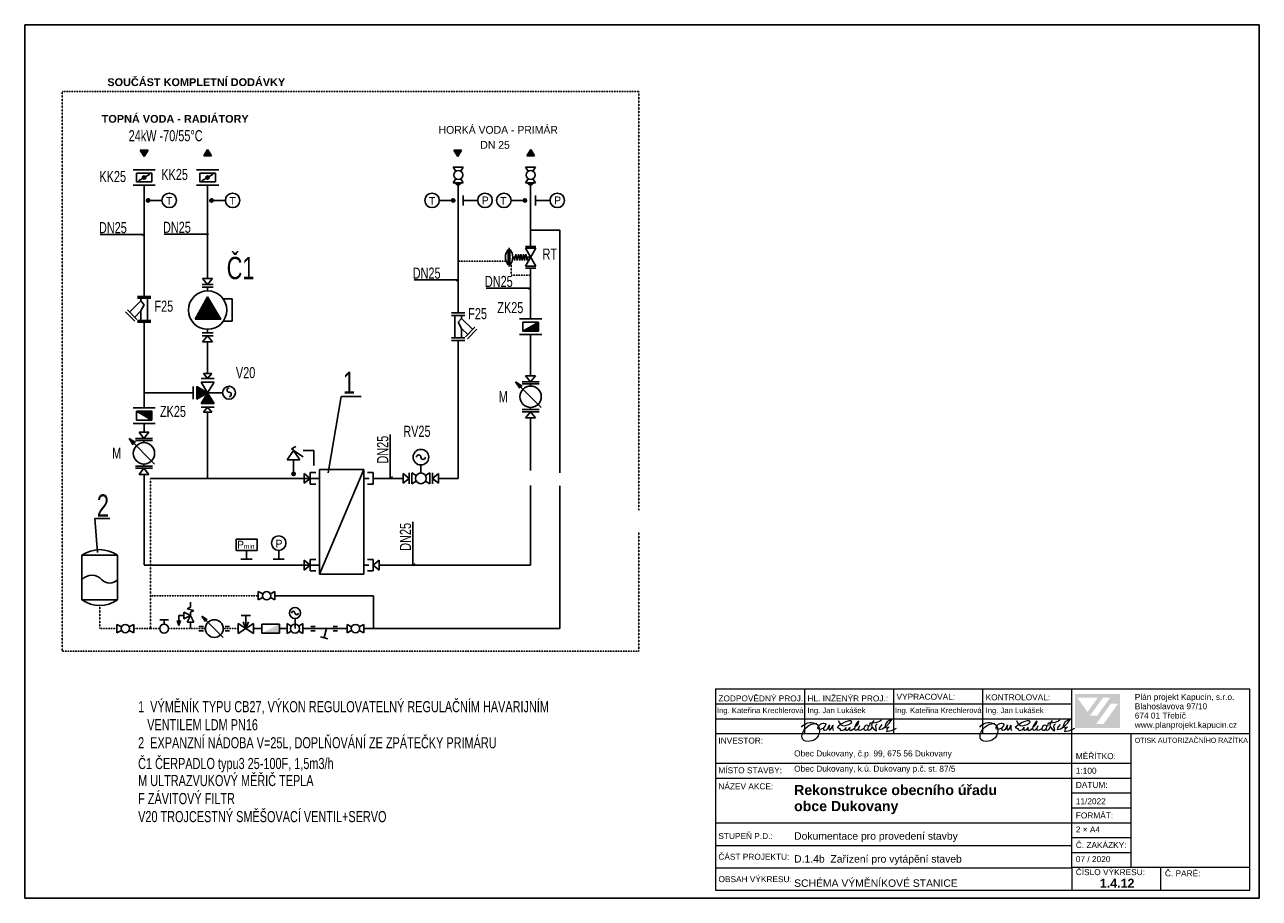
# Model space of a CAD drawing. Header units: millimetres. Extents: x 28262 to 240133, y -152087 to 56534.
# Tile 55 of 107: x 139667 to 181247, y -84835 to -55432. Entities that reach past the tile are written whole.
import ezdxf

# ---------------------------------------------------------------- set-up
doc = ezdxf.new("R2010")
doc.units = ezdxf.units.MM
doc.header["$MEASUREMENT"] = 0
for name, pattern in [('DOT2', [3.175, 0, -3.175]), ('HIDDEN2', [4.7625, 3.175, -1.5875]), ('PHANTOM2', [31.75, 15.875, -3.175, 3.175, -3.175, 3.175, -3.175])]:
    doc.linetypes.add(name, pattern=pattern)
doc.layers.get('0').update_dxf_attribs({"lineweight": 9})
for name, color, linetype, lineweight in [('--tabulka', 7, 'Continuous', 20), ('1', 7, 'Continuous', 25), ('2', 7, 'Continuous', 25), ('3', 7, 'Continuous', 25), ('ARMATURY', 7, 'Continuous', 25), ('POPIS', 7, 'Continuous', 25), ('TEXTY', 7, 'Continuous', 25), ('TOPOPIS', 1, 'Continuous', 25)]:
    doc.layers.add(name, color=color, linetype=linetype, lineweight=lineweight)
doc.layers.add('5', color=7, linetype='Continuous')
doc.styles.add('ARIAL', font='arialbd.ttf')
doc.styles.add('GENERATED_STYLE_1', font='arial.ttf')
doc.styles.add('GENERATED_STYLE_2', font='arialbd.ttf')
doc.styles.add('styl2', font='ARIALUNI.ttf', dxfattribs={"width": 0.7, "height": 30})
doc.styles.add('styl3', font='arial.ttf', dxfattribs={"width": 0.7, "height": 250})
doc.linetypes.add('HORKOVODPRIVOD', pattern='A,1,-0.01,["|",Standard,S=0.15,R=0,X=-0.1,Y=-0.075],-0.01', length=1.02)
doc.linetypes.add('HORKOVODZPATECKA', pattern='A,0.75,-0.25,["|",Standard,S=0.15,R=0,X=-0.1,Y=-0.075],-0.15', length=1.15)

# ---------------------------------------------------------------- blocks, each defined once
blk = doc.blocks.new('*X3')
at = {"color": 0, "linetype": 'Continuous'}
for p, q in [((290.02, 196.18), (290.57, 196.73)), ((290.04, 195.75), (291, 196.71)), ((290.22, 195.47), (291.28, 196.53)), ((290.49, 195.3), (291.45, 196.26)), ((290.91, 195.27), (291.48, 195.84))]:
    blk.add_line(p, q, dxfattribs=at)
blk = doc.blocks.new('*X4')
at = {"color": 0, "linetype": 'Continuous'}
for p, q in [((394.52, 189.33), (395.48, 190.29)), ((394.8, 189.15), (396.72, 191.07)), ((395.07, 188.98), (397, 190.9)), ((395.35, 188.8), (397, 190.45)), ((395.62, 188.63), (397, 190.01)), ((395.9, 188.45), (397, 189.56)), ((396.17, 188.28), (397, 189.11)), ((396.45, 188.1), (397, 188.66)), ((396.72, 187.93), (397, 188.21)), ((396.99, 187.75), (397, 187.76))]:
    blk.add_line(p, q, dxfattribs=at)
blk = doc.blocks.new('*X7')
at = {"color": 0, "linetype": 'Continuous'}
for p, q in [((233.56, 212.01), (236.08, 214.53)), ((234.12, 213.02), (235.91, 214.81)), ((234.68, 214.03), (235.74, 215.09)), ((235.24, 215.04), (235.58, 215.37)), ((231.88, 208.98), (236.58, 213.68)), ((232.1, 208.75), (236.75, 213.4)), ((232.44, 209.99), (236.41, 213.96)), ((232.55, 208.75), (236.91, 213.12)), ((233, 211), (236.24, 214.24)), ((233, 208.75), (237.08, 212.83)), ((233.45, 208.75), (237.25, 212.55)), ((233.89, 208.75), (237.41, 212.27)), ((234.34, 208.75), (237.58, 211.99)), ((234.79, 208.75), (237.75, 211.71)), ((235.24, 208.75), (237.92, 211.42)), ((235.69, 208.75), (238.08, 211.14)), ((236.14, 208.75), (238.25, 210.86)), ((236.59, 208.75), (238.42, 210.58)), ((237.04, 208.75), (238.58, 210.3)), ((237.49, 208.75), (238.75, 210.01)), ((237.94, 208.75), (238.92, 209.73)), ((238.38, 208.75), (239.09, 209.45)), ((238.83, 208.75), (239.25, 209.17)), ((239.28, 208.75), (239.42, 208.89))]:
    blk.add_line(p, q, dxfattribs=at)
blk = doc.blocks.new('*X6')
at = {"color": 0, "linetype": 'Continuous'}
for p, q in [((394.52, 189.33), (395.48, 190.29)), ((394.8, 189.15), (396.72, 191.07)), ((395.07, 188.98), (397, 190.9)), ((395.35, 188.8), (397, 190.45)), ((395.62, 188.63), (397, 190.01)), ((395.9, 188.45), (397, 189.56)), ((396.17, 188.28), (397, 189.11)), ((396.45, 188.1), (397, 188.66)), ((396.72, 187.93), (397, 188.21)), ((396.99, 187.75), (397, 187.76))]:
    blk.add_line(p, q, dxfattribs=at)
blk = doc.blocks.new('*X5')
at = {"color": 0, "linetype": 'Continuous'}
for p, q in [((290.02, 196.18), (290.57, 196.73)), ((290.04, 195.75), (291, 196.71)), ((290.22, 195.47), (291.28, 196.53)), ((290.49, 195.3), (291.45, 196.26)), ((290.91, 195.27), (291.48, 195.84))]:
    blk.add_line(p, q, dxfattribs=at)
blk = doc.blocks.new('*X9')
at = {"linetype": 'Continuous'}
for p, q in [((351.638692, 126.264031), (347.717337, 130.185386)), ((351.417721, 126.131448), (347.717337, 129.831833)), ((351.19675, 125.998866), (347.717337, 129.478279)), ((350.97578, 125.866283), (347.717337, 129.124726)), ((350.754809, 125.7337), (347.717337, 128.771172)), ((350.533838, 125.601118), (347.717337, 128.417619)), ((350.312867, 125.468535), (347.717337, 128.064066)), ((350.091896, 125.335953), (347.717337, 127.710512)), ((351.859663, 126.396613), (348.44224, 129.814036)), ((352.080634, 126.529196), (349.326124, 129.283706)), ((352.301605, 126.661778), (350.210007, 128.753376)), ((352.522576, 126.794361), (351.093891, 128.223045)), ((352.743546, 126.926943), (351.977774, 127.692715)), ((349.870925, 125.20337), (347.717337, 127.356959)), ((349.649954, 125.070788), (347.717337, 127.003405)), ((349.428983, 124.938205), (347.717337, 126.649852)), ((349.208013, 124.805623), (347.717337, 126.296299)), ((348.987042, 124.67304), (347.717337, 125.942745)), ((348.766071, 124.540458), (347.717337, 125.589192)), ((348.5451, 124.407875), (347.717337, 125.235638)), ((348.324129, 124.275293), (347.717337, 124.882085)), ((348.103158, 124.14271), (347.717337, 124.528532)), ((347.882187, 124.010128), (347.717337, 124.174978)), ((352.964517, 127.059526), (352.861658, 127.162385))]:
    blk.add_line(p, q, dxfattribs=at)
blk = doc.blocks.new('*X8')
at = {"linetype": 'Continuous'}
for p, q in [((349.836189, 121.798631), (353.793373, 125.755815)), ((350.189742, 121.798631), (353.925956, 125.534844)), ((350.350856, 122.666852), (353.660791, 125.976786)), ((350.543295, 121.798631), (354.058538, 125.313874)), ((350.881186, 123.550735), (353.528208, 126.197757)), ((350.896849, 121.798631), (354.191121, 125.092903)), ((351.250402, 121.798631), (354.323703, 124.871932)), ((351.411517, 124.434619), (353.395626, 126.418728)), ((351.603955, 121.798631), (354.456286, 124.650961)), ((351.941847, 125.318502), (353.263043, 126.639699)), ((351.957509, 121.798631), (354.588868, 124.42999)), ((352.311062, 121.798631), (354.721451, 124.209019)), ((352.472177, 126.202386), (353.130461, 126.86067)), ((352.664616, 121.798631), (354.854033, 123.988048)), ((353.018169, 121.798631), (354.986616, 123.767077)), ((353.371722, 121.798631), (355.119199, 123.546107)), ((353.725276, 121.798631), (355.251781, 123.325136)), ((354.078829, 121.798631), (355.384364, 123.104165)), ((354.432383, 121.798631), (355.516946, 122.883194)), ((354.785936, 121.798631), (355.649529, 122.662223)), ((355.139489, 121.798631), (355.782111, 122.441252)), ((355.493043, 121.798631), (355.914694, 122.220281)), ((355.846596, 121.798631), (356.047276, 121.999311))]:
    blk.add_line(p, q, dxfattribs=at)

msp = doc.modelspace()

# ---------------------------------------------------------------- hatches: boundary and pattern name
at = {"linetype": 'Continuous', "lineweight": 25}
h = msp.add_hatch(color=1, dxfattribs=at)
h.paths.add_polyline_path([(175043, -77962), (176551, -77962), (176551, -79100), (175043, -79100)])
h.paths.add_polyline_path([(175112, -78082), (175460, -78564), (175808, -78084)], flags=0)
h.paths.add_polyline_path([(176223, -78082), (175982, -78082), (175545, -78686), (175786, -78688)], flags=0)
h.paths.add_polyline_path([(176491, -78287), (176246, -78287), (175752, -78971), (175997, -78971)], flags=0)
at = {"layer": '3', "linetype": 'Continuous'}
h = msp.add_hatch(dxfattribs=at)
h.set_pattern_fill('ANSI31', color=256, scale=75, style=0)
h.set_pattern_definition([(45, (187300.111, -78519.401), (-6.629126, 6.629126), [])])
h.paths.add_polyline_path([(154156, -60753), (154269, -60847), (154381, -60753)])
h.paths.add_polyline_path([(156704, -60847), (156816, -60753), (156591, -60753)])
h = msp.add_hatch(dxfattribs=at)
h.set_pattern_fill('ANSI31', color=256, scale=75, style=0)
h.set_pattern_definition([(45, (189735.03, -78379.845), (-6.629126, 6.629126), [])])
h.paths.add_polyline_path([(156966, -65744), (156966, -65444), (156441, -65744)])
h = msp.add_hatch(dxfattribs=at)
h.set_pattern_fill('ANSI31', color=256, scale=75, style=0)
h.set_pattern_definition([(315, (199452.439, -54289.197), (-6.629126, -6.629126), [])])
h.paths.add_polyline_path([(143427, -68445), (143952, -68745), (143952, -68445)])

# ---------------------------------------------------------------- linework, layer by layer
at = {"layer": '--tabulka', "linetype": 'Continuous'}
for p, q in [((162929, -77790), (180929, -77790)), ((162929, -77790), (162929, -84558)), ((165929, -77790), (165929, -79290)), ((168929, -77790), (168929, -79290)), ((171929, -77790), (171929, -79290)), ((174929, -83790), (174929, -77790)), ((180929, -83790), (180929, -77790)), ((162929, -78290), (165929, -78290)), ((165929, -78290), (174929, -78290)), ((162929, -78790), (174929, -78790)), ((162929, -79290), (180929, -79290)), ((176929, -83790), (176929, -79290)), ((162929, -80290), (176929, -80290)), ((162929, -80790), (176929, -80790)), ((174929, -81290), (176929, -81290)), ((174929, -81790), (176929, -81790)), ((174929, -82308), (162929, -82308)), ((174929, -82290), (176929, -82290)), ((162929, -83058), (174929, -83058)), ((174929, -82790), (176929, -82790)), ((174929, -83290), (176929, -83290)), ((162929, -83808), (174929, -83808)), ((174929, -83790), (180929, -83790)), ((174929, -83790), (174929, -84558)), ((177929, -84558), (177929, -83790)), ((180929, -84558), (180929, -83790)), ((162929, -84558), (174929, -84558)), ((174929, -84558), (180929, -84558))]:
    msp.add_line(p, q, dxfattribs=at)
at = {"layer": '--tabulka', "linetype": 'Continuous', "flags": 128}
for points in [[(165831, -79078), (165874, -79025), (165925, -78982), (165982, -78950), (166043, -78929), (166106, -78918), (166169, -78918), (166230, -78927), (166286, -78947)], [(165966, -79549), (165911, -79528), (165872, -79490), (165849, -79440), (165842, -79380), (165848, -79317), (165869, -79250), (165904, -79184), (165953, -79121), (166015, -79062), (166092, -79012), (166182, -78973), (166286, -78947)], [(166286, -78947), (166342, -78940)], [(166286, -78947), (166351, -78987), (166401, -79045), (166424, -79094), (166437, -79151)], [(166401, -79045), (166466, -78975), (166510, -78951), (166557, -78939)], [(166557, -78939), (166571, -78939), (166623, -78950), (166645, -78981), (166630, -79031), (166570, -79097)], [(166705, -79127), (166766, -78993)], [(166766, -78993), (166748, -79105), (166762, -79161), (166777, -79169), (166797, -79164), (166841, -79113), (166883, -79010)], [(167146, -78985), (167075, -79037), (167028, -79086)], [(167066, -78853), (167105, -78932), (167146, -78985)], [(167167, -78971), (167146, -78985)], [(167146, -78985), (167204, -79022), (167268, -79029), (167427, -78986)], [(167351, -78883), (167263, -78919), (167167, -78971)], [(167427, -78986), (167501, -78945), (167526, -78904), (167514, -78881), (167481, -78867), (167426, -78866), (167351, -78883)], [(167659, -78989), (167624, -79059), (167608, -79122)], [(167640, -79048), (167685, -79025), (167724, -78982), (167751, -78928), (167763, -78872)], [(167763, -78872), (167707, -78922), (167659, -78989)], [(168125, -79041), (168143, -78930), (168162, -78931), (168209, -78929)], [(168209, -78929), (168191, -79004), (168212, -79074), (168268, -79139), (168354, -79202)], [(168209, -78929), (168374, -78904), (168459, -78875), (168527, -78833)], [(168265, -78854), (168209, -78929)], [(168354, -79202), (168356, -79181), (168331, -79066), (168334, -79012), (168350, -78987), (168379, -78964)], [(168539, -78985), (168465, -79070), (168446, -79114), (168440, -79159)], [(168710, -78899), (168660, -78975), (168634, -79076)], [(168701, -79030), (168794, -78928), (168873, -78814)], [(168873, -78814), (168782, -78846), (168710, -78899)], [(171831, -79078), (171874, -79025), (171925, -78982), (171982, -78950), (172043, -78929), (172106, -78918), (172169, -78918), (172230, -78927), (172286, -78947)], [(171966, -79549), (171911, -79528), (171872, -79490), (171849, -79440), (171842, -79380), (171848, -79317), (171869, -79250), (171904, -79184), (171953, -79121), (172015, -79062), (172092, -79012), (172182, -78973), (172286, -78947)], [(172286, -78947), (172342, -78940)], [(172286, -78947), (172351, -78987), (172401, -79045), (172424, -79094), (172437, -79151)], [(172401, -79045), (172466, -78975), (172510, -78951), (172557, -78939)], [(172557, -78939), (172571, -78939), (172623, -78950), (172645, -78981), (172630, -79031), (172570, -79097)], [(172705, -79127), (172766, -78993)], [(172766, -78993), (172748, -79105), (172762, -79161), (172777, -79169), (172797, -79164), (172841, -79113), (172883, -79010)], [(173146, -78985), (173075, -79037), (173028, -79086)], [(173066, -78853), (173105, -78932), (173146, -78985)], [(173167, -78971), (173146, -78985)], [(173146, -78985), (173204, -79022), (173268, -79029), (173427, -78986)], [(173351, -78883), (173263, -78919), (173167, -78971)], [(173427, -78986), (173501, -78945), (173526, -78904), (173514, -78881), (173481, -78867), (173426, -78866), (173351, -78883)], [(173659, -78989), (173624, -79059), (173608, -79122)], [(173640, -79048), (173685, -79025), (173724, -78982), (173751, -78928), (173763, -78872)], [(173763, -78872), (173707, -78922), (173659, -78989)], [(174125, -79041), (174143, -78930), (174162, -78931), (174209, -78929)], [(174209, -78929), (174191, -79004), (174212, -79074), (174268, -79139), (174354, -79202)], [(174209, -78929), (174374, -78904), (174459, -78875), (174527, -78833)], [(174265, -78854), (174209, -78929)], [(174354, -79202), (174356, -79181), (174331, -79066), (174334, -79012), (174350, -78987), (174379, -78964)], [(174539, -78985), (174465, -79070), (174446, -79114), (174440, -79159)], [(174710, -78899), (174660, -78975), (174634, -79076)], [(174701, -79030), (174794, -78928), (174873, -78814)], [(174873, -78814), (174782, -78846), (174710, -78899)], [(166437, -79213), (166421, -79299), (166392, -79371), (166350, -79431), (166299, -79478), (166241, -79513), (166178, -79537), (166048, -79556), (165966, -79549)], [(166437, -79151), (166397, -79145), (166380, -79121), (166382, -79086), (166401, -79045)], [(166566, -79105), (166491, -79138), (166437, -79151)], [(166437, -79151), (166437, -79213)], [(166566, -79105), (166564, -79122), (166572, -79159), (166583, -79171), (166599, -79175)], [(166570, -79097), (166566, -79105)], [(166569, -79103), (166566, -79105)], [(166599, -79175), (166666, -79160), (166705, -79127)], [(166883, -79010), (166874, -79089), (166880, -79142), (166898, -79186)], [(167028, -79086), (167072, -79096), (167106, -79119)], [(167106, -79119), (167157, -79192)], [(167157, -79192), (167209, -79181), (167255, -79160)], [(167255, -79160), (167294, -79131), (167326, -79091)], [(167326, -79091), (167310, -79143), (167326, -79176), (167365, -79180), (167414, -79152), (167460, -79089)], [(167460, -79089), (167449, -79149), (167455, -79175), (167470, -79187), (167517, -79179), (167601, -79123)], [(167608, -79122), (167627, -79165), (167653, -79179), (167693, -79164), (167745, -79124)], [(167786, -79027), (167751, -79114), (167749, -79152), (167756, -79177)], [(167756, -79177), (167842, -79163)], [(167842, -79163), (167917, -79121)], [(168066, -79021), (168025, -79008), (167988, -79018), (167957, -79044), (167936, -79080), (167926, -79120)], [(167926, -79120), (167926, -79127), (167939, -79166), (167970, -79181), (168011, -79175), (168050, -79152)], [(168050, -79152), (168078, -79112), (168088, -79069), (168083, -79041), (168066, -79021)], [(168193, -79088), (168163, -79141), (168129, -79178), (168091, -79187), (168050, -79152)], [(168440, -79159), (168548, -79128), (168638, -79079)], [(168634, -79076), (168638, -79079)], [(168638, -79079), (168701, -79030)], [(168638, -79079), (168692, -79096), (168736, -79089), (168782, -79069)], [(168691, -79224), (168864, -79184), (169031, -79112)], [(168718, -79136), (168699, -79177), (168691, -79224)], [(168782, -79069), (168718, -79136)], [(172437, -79213), (172421, -79299), (172392, -79371), (172350, -79431), (172299, -79478), (172241, -79513), (172178, -79537), (172048, -79556), (171966, -79549)], [(172437, -79151), (172397, -79145), (172380, -79121), (172382, -79086), (172401, -79045)], [(172566, -79105), (172491, -79138), (172437, -79151)], [(172437, -79151), (172437, -79213)], [(172566, -79105), (172564, -79122), (172572, -79159), (172583, -79171), (172599, -79175)], [(172570, -79097), (172566, -79105)], [(172569, -79103), (172566, -79105)], [(172599, -79175), (172666, -79160), (172705, -79127)], [(172883, -79010), (172874, -79089), (172880, -79142), (172898, -79186)], [(173028, -79086), (173072, -79096), (173106, -79119)], [(173106, -79119), (173157, -79192)], [(173157, -79192), (173209, -79181), (173255, -79160)], [(173255, -79160), (173294, -79131), (173326, -79091)], [(173326, -79091), (173310, -79143), (173326, -79176), (173365, -79180), (173414, -79152), (173460, -79089)], [(173460, -79089), (173449, -79149), (173455, -79175), (173470, -79187), (173517, -79179), (173601, -79123)], [(173608, -79122), (173627, -79165), (173653, -79179), (173693, -79164), (173745, -79124)], [(173786, -79027), (173751, -79114), (173749, -79152), (173756, -79177)], [(173756, -79177), (173842, -79163)], [(173842, -79163), (173917, -79121)], [(174066, -79021), (174025, -79008), (173988, -79018), (173957, -79044), (173936, -79080), (173926, -79120)], [(173926, -79120), (173926, -79127), (173939, -79166), (173970, -79181), (174011, -79175), (174050, -79152)], [(174050, -79152), (174078, -79112), (174088, -79069), (174083, -79041), (174066, -79021)], [(174193, -79088), (174163, -79141), (174129, -79178), (174091, -79187), (174050, -79152)], [(174440, -79159), (174548, -79128), (174638, -79079)], [(174634, -79076), (174638, -79079)], [(174638, -79079), (174701, -79030)], [(174638, -79079), (174692, -79096), (174736, -79089), (174782, -79069)], [(174691, -79224), (174864, -79184), (175031, -79112)], [(174718, -79136), (174699, -79177), (174691, -79224)], [(174782, -79069), (174718, -79136)]]:
    msp.add_lwpolyline(points, dxfattribs=at)
at = {"layer": '1', "linetype": 'HORKOVODPRIVOD', "ltscale": 10}
for p, q in [((154269, -65128), (154269, -60847)), ((154269, -70701), (154269, -66066)), ((151269, -70701), (151094, -70701)), ((152413, -70701), (151404, -70701)), ((154269, -70701), (153607, -70701))]:
    msp.add_line(p, q, dxfattribs=at)
at = {"layer": '1', "linetype": 'HORKOVODZPATECKA', "ltscale": 10}
for p, q in [((156704, -62894), (156704, -60847)), ((156704, -65332), (156704, -63621)), ((151094, -73626), (151257, -73626)), ((148508, -75758), (148252, -75758)), ((149033, -75758), (149380, -75758)), ((150522, -75758), (150130, -75758))]:
    msp.add_line(p, q, dxfattribs=at)
at = {"layer": '1', "linetype": 'HORKOVODZPATECKA', "ltscale": 0.1}
for p, q in [((157684, -62342), (156704, -62342)), ((157684, -70514), (157684, -62342)), ((156704, -67249), (156704, -65857)), ((156704, -70442), (156704, -68663)), ((156704, -70941), (156704, -73626)), ((157684, -75758), (157684, -70949)), ((151607, -73626), (156704, -73626)), ((148096, -74651), (151416, -74651)), ((151416, -74651), (151416, -75758)), ((157684, -75758), (151088, -75758))]:
    msp.add_line(p, q, dxfattribs=at)
at = {"layer": '2', "linetype": 'HIDDEN2'}
for p, q in [((143690, -64580), (143690, -60838)), ((143690, -68333), (143690, -65448)), ((145346, -67820), (143690, -67820)), ((143690, -69152), (143690, -68858)), ((143690, -73626), (143690, -70566)), ((143690, -73626), (149594, -73626)), ((149418, -73626), (149594, -73626)), ((147652, -75758), (147377, -75758))]:
    msp.add_line(p, q, dxfattribs=at)
at = {"layer": '2', "linetype": 'Continuous'}
for p, q in [((145827, -63969), (145827, -60838)), ((145827, -64391), (145827, -64269)), ((145827, -65807), (145827, -65685)), ((145827, -67167), (145827, -66107)), ((145827, -70701), (145827, -68474)), ((149594, -70701), (143901, -70701)), ((149594, -70701), (149423, -70701)), ((149594, -73626), (149446, -73626))]:
    msp.add_line(p, q, dxfattribs=at)
at = {"layer": '2', "linetype": 'HIDDEN2', "ltscale": 0.01}
for p, q in [((143901, -75758), (143901, -70701)), ((143901, -74651), (147533, -74651)), ((142193, -74976), (142193, -75758)), ((142193, -75758), (142775, -75758)), ((143338, -75758), (143901, -75758)), ((144213, -75758), (143901, -75758)), ((145693, -75758), (144513, -75758)), ((146852, -75758), (146413, -75758))]:
    msp.add_line(p, q, dxfattribs=at)
at = {"layer": '3', "linetype": 'HIDDEN2', "ltscale": 0.01}
for p, q in [((160352, -57677), (140931, -57677)), ((140931, -57677), (140931, -76514)), ((160352, -71776), (160352, -57677)), ((160352, -76514), (160352, -72500)), ((140931, -76514), (160352, -76514))]:
    msp.add_line(p, q, dxfattribs=at)
at = {"layer": '3', "linetype": 'Continuous'}
for p, q in [((143690, -59863), (143559, -59657)), ((143559, -59657), (143821, -59657)), ((143821, -59657), (143690, -59863)), ((145695, -59844), (145827, -59638)), ((145958, -59844), (145695, -59844)), ((145827, -59638), (145958, -59844)), ((154250, -59863), (154119, -59657)), ((154119, -59657), (154381, -59657)), ((154381, -59657), (154250, -59863)), ((156578, -59844), (156710, -59638)), ((156841, -59844), (156578, -59844)), ((156710, -59638), (156841, -59844)), ((154437, -60228), (154100, -60228)), ((154100, -60228), (154188, -60364)), ((154350, -60364), (154437, -60228)), ((156535, -60228), (156622, -60364)), ((156872, -60228), (156535, -60228)), ((156785, -60364), (156872, -60228)), ((143315, -60313), (144065, -60313)), ((143427, -60426), (143952, -60426)), ((143427, -60726), (143427, -60426)), ((143500, -60684), (143880, -60467)), ((143952, -60426), (143952, -60726)), ((145452, -60313), (146202, -60313)), ((145564, -60426), (146089, -60426)), ((145564, -60726), (145564, -60426)), ((145637, -60684), (146017, -60467)), ((146089, -60426), (146089, -60726)), ((154100, -60753), (154188, -60617)), ((154350, -60617), (154437, -60753)), ((156535, -60753), (156622, -60617)), ((156785, -60617), (156872, -60753)), ((143315, -60838), (144065, -60838)), ((143952, -60726), (143427, -60726)), ((145452, -60838), (146202, -60838)), ((146089, -60726), (145564, -60726)), ((154437, -60753), (154100, -60753)), ((154269, -60847), (154156, -60753)), ((154381, -60753), (154269, -60847)), ((156872, -60753), (156535, -60753)), ((156704, -60847), (156591, -60753)), ((156816, -60753), (156704, -60847)), ((143877, -61344), (144290, -61344)), ((146014, -61344), (146427, -61344)), ((154044, -61344), (153631, -61344)), ((154437, -61176), (154437, -61513)), ((154437, -61344), (154925, -61344)), ((156460, -61344), (156047, -61344)), ((156872, -61176), (156872, -61513)), ((156872, -61344), (157360, -61344)), ((155953, -63514), (155953, -63000)), ((155981, -63576), (155981, -62938)), ((156008, -63514), (156008, -63000)), ((156210, -63152), (156168, -63363)), ((156210, -63152), (156252, -63363)), ((156294, -63152), (156252, -63363)), ((156294, -63152), (156337, -63363)), ((156379, -63152), (156337, -63363)), ((156379, -63152), (156421, -63363)), ((156463, -63152), (156421, -63363)), ((156463, -63152), (156505, -63363)), ((156547, -63152), (156505, -63363)), ((156530, -62894), (156878, -62894)), ((156878, -62957), (156530, -63557)), ((156878, -63557), (156530, -62957)), ((156530, -62957), (156878, -62957)), ((156878, -62957), (156530, -62957)), ((156547, -63152), (156589, -63363)), ((156704, -63257), (156106, -63257)), ((156147, -63257), (156168, -63363)), ((156530, -63557), (156878, -63557)), ((156610, -63257), (156589, -63363)), ((145658, -63969), (145995, -63969)), ((145658, -63969), (145827, -64176)), ((145827, -64176), (145995, -63969)), ((156530, -63621), (156878, -63621)), ((146014, -64176), (145639, -64176)), ((146014, -64269), (145639, -64269)), ((143577, -64730), (143202, -65105)), ((143915, -64580), (143465, -64580)), ((143915, -64636), (143465, -64636)), ((143577, -64636), (143577, -64730)), ((143577, -64730), (143690, -64861)), ((143690, -64861), (143577, -65068)), ((143802, -64636), (143802, -65386)), ((145827, -64588), (145405, -65348)), ((146277, -65348), (145827, -64588)), ((146659, -64664), (146354, -64664)), ((146659, -64664), (146659, -65413)), ((143380, -65415), (143061, -65097)), ((143446, -65349), (143128, -65030)), ((143371, -65274), (143577, -65068)), ((143577, -65068), (143577, -65386)), ((154044, -65128), (154494, -65128)), ((154044, -65222), (154494, -65222)), ((154156, -65222), (154156, -65972)), ((154381, -65222), (154381, -65316)), ((143915, -65386), (143465, -65386)), ((143915, -65448), (143465, -65448)), ((145405, -65348), (146277, -65348)), ((146659, -65413), (146354, -65413)), ((154381, -65316), (154269, -65447)), ((154269, -65447), (154381, -65653)), ((154381, -65316), (154756, -65691)), ((154587, -65859), (154381, -65653)), ((154381, -65653), (154381, -65972)), ((154513, -65934), (154831, -65616)), ((154579, -66000), (154897, -65682)), ((156329, -65332), (157079, -65332)), ((156441, -65744), (156441, -65444)), ((156441, -65744), (156966, -65444)), ((156441, -65444), (156966, -65444)), ((156966, -65444), (156966, -65744)), ((146014, -65807), (145639, -65807)), ((146014, -65901), (145639, -65901)), ((145658, -66107), (145827, -65901)), ((145658, -66107), (145995, -66107)), ((145827, -65901), (145995, -66107)), ((154044, -65972), (154494, -65972)), ((154044, -66066), (154494, -66066)), ((156329, -65857), (157079, -65857)), ((156966, -65744), (156441, -65744)), ((145685, -67167), (145968, -67167)), ((145685, -67167), (145826, -67340)), ((145826, -67340), (145968, -67167)), ((156537, -67249), (156704, -67452)), ((156537, -67249), (156870, -67249)), ((156704, -67452), (156870, -67249)), ((156200, -67452), (156416, -67596)), ((156200, -67452), (156344, -67668)), ((157064, -68316), (156200, -67452)), ((156992, -67452), (156416, -67452)), ((156416, -67524), (156992, -67524)), ((156704, -67524), (156704, -67596)), ((143315, -68333), (144065, -68333)), ((143427, -68445), (143427, -68745)), ((143427, -68445), (143952, -68745)), ((143952, -68445), (143427, -68445)), ((143952, -68745), (143952, -68445)), ((145685, -68474), (145826, -68301)), ((145685, -68474), (145968, -68474)), ((145826, -68301), (145968, -68474)), ((156416, -68388), (156992, -68388)), ((156992, -68460), (156416, -68460)), ((156537, -68663), (156704, -68460)), ((156704, -68316), (156704, -68388)), ((156704, -68388), (156704, -68316)), ((156704, -68460), (156870, -68663)), ((143315, -68858), (144065, -68858)), ((143427, -68745), (143952, -68745)), ((156537, -68663), (156870, -68663)), ((143180, -69355), (143396, -69499)), ((143180, -69355), (143324, -69571)), ((144044, -70219), (143180, -69355)), ((143972, -69355), (143396, -69355)), ((143396, -69427), (143972, -69427)), ((143517, -69152), (143684, -69355)), ((143517, -69152), (143850, -69152)), ((143684, -69355), (143850, -69152)), ((143684, -69427), (143684, -69499)), ((148512, -70082), (148725, -69763)), ((148650, -69707), (148800, -69632)), ((148725, -69744), (148650, -69707)), ((149044, -69976), (148725, -69763)), ((148725, -69763), (148937, -70082)), ((149044, -69763), (149400, -69763)), ((149400, -69763), (149400, -70269)), ((143684, -70219), (143684, -70291)), ((143684, -70291), (143684, -70219)), ((148512, -70082), (148937, -70082)), ((148725, -70494), (148725, -70082)), ((153010, -70519), (153010, -70251)), ((143396, -70291), (143972, -70291)), ((143972, -70363), (143396, -70363)), ((143517, -70566), (143684, -70363)), ((143517, -70566), (143850, -70566)), ((143684, -70363), (143850, -70566)), ((149081, -70534), (149081, -70867)), ((149081, -70534), (149284, -70701)), ((149476, -70509), (149284, -70509)), ((149284, -70509), (149284, -70892)), ((151212, -70509), (151404, -70509)), ((151404, -70509), (151404, -70892)), ((152413, -70534), (152616, -70701)), ((152413, -70534), (152413, -70867)), ((152616, -70513), (152616, -70888)), ((152710, -70513), (152710, -70888)), ((152856, -70605), (152710, -70513)), ((153310, -70513), (153163, -70605)), ((153310, -70513), (153310, -70888)), ((153403, -70513), (153403, -70888)), ((153607, -70534), (153403, -70701)), ((153607, -70534), (153607, -70867)), ((149284, -70701), (149081, -70867)), ((149476, -70892), (149284, -70892)), ((151212, -70892), (151404, -70892)), ((152616, -70701), (152413, -70867)), ((152710, -70888), (152856, -70797)), ((153163, -70797), (153310, -70888)), ((153403, -70701), (153607, -70867)), ((146787, -72743), (147492, -72743)), ((146787, -72743), (146787, -73125)), ((147492, -73125), (147492, -72743)), ((146787, -73125), (147492, -73125)), ((147139, -73422), (147139, -73125)), ((148222, -73422), (148222, -73125)), ((141593, -73289), (141593, -74789)), ((142793, -73289), (141593, -73289)), ((142793, -74789), (142793, -73289)), ((146950, -73422), (147328, -73422)), ((148032, -73422), (148411, -73422)), ((149081, -73459), (149284, -73626)), ((149081, -73459), (149081, -73792)), ((149476, -73434), (149284, -73434)), ((149284, -73434), (149284, -73817)), ((151212, -73434), (151404, -73434)), ((151404, -73434), (151404, -73817)), ((151607, -73459), (151404, -73626)), ((151607, -73459), (151607, -73792)), ((149284, -73626), (149081, -73792)), ((149476, -73817), (149284, -73817)), ((151212, -73817), (151404, -73817)), ((151404, -73626), (151607, -73792)), ((141593, -74789), (142793, -74789)), ((147689, -74589), (147533, -74511)), ((147533, -74511), (147533, -74792)), ((147533, -74792), (147689, -74714)), ((147940, -74589), (148096, -74511)), ((148096, -74792), (147940, -74714)), ((148096, -74511), (148096, -74792)), ((145024, -75432), (145024, -75207)), ((145024, -75207), (145249, -75320)), ((145137, -75095), (145249, -75038)), ((145362, -75151), (145137, -75095)), ((145249, -75038), (145249, -74870)), ((145249, -75207), (145362, -75151)), ((145249, -75320), (145249, -75207)), ((142775, -75617), (142775, -75898)), ((142931, -75695), (142775, -75617)), ((143182, -75695), (143338, -75617)), ((143338, -75617), (143338, -75898)), ((144513, -75458), (144213, -75458)), ((144363, -75458), (144513, -75458)), ((144363, -75608), (144363, -75458)), ((144856, -75654), (144799, -75485)), ((145024, -75320), (144856, -75320)), ((144856, -75320), (144856, -75654)), ((144856, -75654), (144912, -75485)), ((145249, -75320), (145024, -75432)), ((145137, -75545), (145249, -75320)), ((145362, -75545), (145137, -75545)), ((145249, -75320), (145362, -75545)), ((145249, -75758), (145249, -75545)), ((146353, -76058), (145633, -75338)), ((145633, -75338), (145753, -75518)), ((145633, -75338), (145813, -75458)), ((146852, -75589), (147377, -75926)), ((147377, -75589), (146852, -75926)), ((146852, -75926), (146852, -75589)), ((146961, -75313), (147268, -75313)), ((147114, -75758), (147022, -75535)), ((147114, -75758), (147114, -75313)), ((147114, -75758), (147207, -75535)), ((147377, -75926), (147377, -75589)), ((148252, -75608), (147652, -75608)), ((147652, -75608), (147652, -75908)), ((148252, -75908), (148252, -75608)), ((148645, -75677), (148508, -75589)), ((148508, -75589), (148508, -75926)), ((148771, -75758), (148771, -75420)), ((148897, -75677), (149033, -75589)), ((149033, -75589), (149033, -75926)), ((150522, -75617), (150678, -75695)), ((150522, -75898), (150522, -75617)), ((151088, -75617), (150932, -75695)), ((151088, -75898), (151088, -75617)), ((142775, -75898), (142931, -75821)), ((143338, -75898), (143182, -75821)), ((145687, -75683), (145537, -75683)), ((145687, -75833), (145537, -75833)), ((145753, -75758), (145693, -75758)), ((145693, -75758), (145753, -75758)), ((146413, -75758), (146353, -75758)), ((146418, -75683), (146568, -75683)), ((146418, -75833), (146568, -75833)), ((147652, -75908), (148252, -75908)), ((148508, -75926), (148645, -75839)), ((149033, -75926), (148897, -75839)), ((149303, -75683), (149453, -75683)), ((149303, -75833), (149453, -75833)), ((149378, -75758), (150128, -75758)), ((149634, -76039), (149874, -76106)), ((149828, -75758), (149753, -76058)), ((150053, -75683), (150203, -75683)), ((150053, -75833), (150203, -75833)), ((150678, -75821), (150522, -75898)), ((150932, -75821), (151088, -75898))]:
    msp.add_line(p, q, dxfattribs=at)
at = {"layer": '3', "linetype": 'DOT2', "ltscale": 0.002}
for p, q in [((155880, -63393), (154269, -63393)), ((156048, -63461), (156048, -63861)), ((156048, -63861), (156704, -63861))]:
    msp.add_line(p, q, dxfattribs=at)
at = {"layer": '3', "linetype": 'PHANTOM2'}
msp.add_line((148725, -70082), (148725, -70494), dxfattribs=at)
at = {"layer": '3', "linetype": 'Continuous'}
for centre, radius in [((143690, -60576), 56.2), ((145827, -60576), 56.2), ((154269, -60491), 150), ((156704, -60491), 150), ((144534, -61344), 244), ((146670, -61344), 244), ((153387, -61344), 244), ((155169, -61344), 244), ((155804, -61344), 244), ((157604, -61344), 244), ((143821, -61344), 56.2), ((145958, -61344), 56.2), ((154100, -61344), 56.2), ((156516, -61344), 56.2), ((145827, -65038), 647), ((156704, -67956), 360), ((143684, -69859), 360), ((153010, -69988), 262), ((148725, -70551), 56.2), ((153010, -70701), 181), ((148222, -72881), 244), ((147815, -74651), 141), ((148771, -75233), 188), ((143057, -75758), 141), ((144363, -75758), 150), ((146053, -75758), 300), ((148771, -75758), 150), ((150807, -75758), 141)]:
    msp.add_circle(centre, radius, dxfattribs=at)
for centre, radius, start, end in [((156241, -63257), 386, 138.2403, 221.7597), ((155721, -63257), 386, 318.2403, 41.7597), ((152935, -69988), 75, 0, 180), ((153085, -69988), 75, 180, 0), ((142193, -74155), 1054, 55.292, 124.708), ((141930, -74419), 455, 42.075, 137.925), ((142530, -73864), 362, 223.6028, 316.3972), ((142193, -73923), 1054, 235.292, 304.708), ((148714, -75233), 56.2, 0, 180), ((148827, -75233), 56.2, 180, 0)]:
    msp.add_arc(centre, radius, start, end, dxfattribs=at)
msp.add_solid([(147652, -75908), (148252, -75908), (148252, -75608)], dxfattribs=at)
at = {"layer": '5', "linetype": 'Continuous'}
for p, q in [((151094, -70401), (149594, -73926)), ((149594, -70401), (149594, -73926)), ((151094, -70401), (149594, -70401)), ((151094, -73926), (151094, -70401)), ((149594, -73926), (151094, -73926))]:
    msp.add_line(p, q, dxfattribs=at)
at = {"layer": 'ARMATURY', "linetype": 'Continuous', "ltscale": 15}
for p, q in [((146043, -67340), (145610, -67340)), ((145346, -67604), (145346, -68037)), ((145465, -67604), (145465, -68037)), ((145826, -67820), (145465, -67604)), ((146043, -67459), (145610, -67459)), ((145610, -67459), (145826, -67820)), ((145826, -67820), (146043, -67459)), ((145465, -68037), (145826, -67820)), ((145826, -67820), (145610, -68181)), ((146043, -68181), (145610, -68181)), ((146043, -68181), (145826, -67820)), ((145826, -67820), (146332, -67820)), ((146043, -68301), (145610, -68301))]:
    msp.add_line(p, q, dxfattribs=at)
msp.add_circle((146549, -67820), 217, dxfattribs=at)
for centre, start, end in [((146553, -67731), 90, 270), ((146553, -67875), 270, 90)]:
    msp.add_arc(centre, 72.2, start, end, dxfattribs=at)
at = {"layer": 'POPIS', "linetype": 'Continuous'}
for p, q in [((142212, -62494), (143702, -62494)), ((143702, -62494), (143632, -62525)), ((144368, -62482), (145858, -62482)), ((145858, -62482), (145788, -62513)), ((152779, -64024), (154269, -64024)), ((154269, -64024), (154198, -64055)), ((155210, -64305), (156699, -64305)), ((156699, -64305), (156629, -64336)), ((150327, -67943), (149891, -70511)), ((151003, -67943), (150327, -67943)), ((151972, -69226), (151972, -70701)), ((151972, -70701), (152054, -70648)), ((142530, -72050), (142028, -72050)), ((142028, -72050), (142115, -73199)), ((152737, -72161), (152737, -73636)), ((152737, -73636), (152819, -73583))]:
    msp.add_line(p, q, dxfattribs=at)
at = {"layer": 'TOPOPIS'}
for p, q in [((139667, -55432), (181247, -55432)), ((139667, -84835), (139667, -55432)), ((181247, -55432), (181247, -84835)), ((181247, -84835), (139667, -84835))]:
    msp.add_line(p, q, dxfattribs=at)

# ---------------------------------------------------------------- block references
at = {"layer": '3', "linetype": 'Continuous', "yscale": 75, "zscale": 75}
for name, p, xscale, rotation in [('*X6', (157902, -89432), 75, 90), ('*X6', (131614, -30069), 75, 270), ('*X4', (168462, -89432), 75, 90), ('*X4', (142497, -30069), 75, 270), ('*X5', (129121, -39538), 75, 270), ('*X5', (131258, -39538), 75, 270), ('*X3', (168800, -39538), -75, 90), ('*X3', (171216, -39538), -75, 90)]:
    msp.add_blockref(name, p, dxfattribs=dict(at, xscale=xscale, rotation=rotation))
at = {"layer": '3', "linetype": 'Continuous'}
for name, p, xscale, yscale, zscale in [('*X7', (119333, -88819), 112.5, 112.5, 112.5), ('*X3', (126919, -85251), 75, 75, 75)]:
    msp.add_blockref(name, p, dxfattribs=dict(at, xscale=xscale, yscale=yscale, zscale=zscale))
at = {"layer": 'ARMATURY', "linetype": 'Continuous', "ltscale": 15, "xscale": -68.38176060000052, "yscale": 68.38176060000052, "zscale": 1.8, "rotation": 270}
for name in ['*X8', '*X9']:
    msp.add_blockref(name, (137136, -91959), dxfattribs=at)

# ---------------------------------------------------------------- texts
at = {"layer": '--tabulka', "linetype": 'Continuous'}
for s, insert, char_height, attachment_point, style in [('\\A1;{\\fArial|b0|i0|c238|p38;ZODPOVĚDNÝ PROJ.:}', (163029, -78211), 200, 7, 'GENERATED_STYLE_1'), ('\\A1;{\\fArial|b0|i0|c238|p38;HL. INŽENÝR PROJ.:}', (166029, -78211), 200, 7, 'GENERATED_STYLE_1'), ('\\A1;{\\fArial|b0|i0|c238|p38;VYPRACOVAL:}', (169029, -78155), 200, 7, 'GENERATED_STYLE_1'), ('\\A1;{\\fArial|b0|i0|c238|p38;KONTROLOVAL:}', (172029, -78171), 200, 7, 'GENERATED_STYLE_1'), ('\\A1;Ing. Kateřina Krechlerová', (162979, -78538), 185, 4, 'GENERATED_STYLE_1'), ('\\A1;{\\fArial|b0|i0|c238|p38;Ing. Jan Lukášek}', (166029, -78538), 185, 4, 'GENERATED_STYLE_1'), ('\\A1;Ing. Kateřina Krechlerová', (168979, -78538), 185, 4, 'GENERATED_STYLE_1'), ('\\A1;{\\fArial|b0|i0|c238|p38;Ing. Jan Lukášek}', (172029, -78538), 185, 4, 'GENERATED_STYLE_1'), ('\\A1;{\\fArial|b0|i0|c238|p38;OTISK AUTORIZAČNÍHO RAZÍTKA}', (177052, -79520), 170, 4, 'GENERATED_STYLE_1'), ('\\A1;{\\fArial|b0|i0|c238|p38;INVESTOR:}', (163029, -79530), 200, 4, 'GENERATED_STYLE_1'), ('\\A1;Obec Dukovany, č.p. 99, 675 56 Dukovany', (165580, -79991), 200, 4, 'GENERATED_STYLE_1'), ('\\A1;{\\fArial|b0|i0|c238|p38;MĚŘÍTKO:}', (175067, -80052), 200, 4, 'GENERATED_STYLE_1'), ('\\A1;{\\fArial|b0|i0|c238|p38;MÍSTO STAVBY:}', (163029, -80528), 200, 4, 'GENERATED_STYLE_1'), ('\\A1;Obec Dukovany, k.ú. Dukovany p.č. st. 87/5', (165580, -80503), 200, 4, 'GENERATED_STYLE_1'), ('\\A1;{\\fArial|b0|i0|c238|p38;1:100}', (175067, -80644), 200, 7, 'GENERATED_STYLE_1'), ('\\A1;{\\fArial|b0|i0|c238|p38;NÁZEV AKCE:}', (163029, -81069), 200, 4, 'GENERATED_STYLE_1'), ('\\A1;{\\fArial|b0|i0|c238|p38;DATUM:}', (175067, -81021), 200, 4, 'GENERATED_STYLE_1'), ('\\A1;11/2022', (175067, -81571), 200, 4, 'GENERATED_STYLE_1'), ('\\A1;{\\fArial|b0|i0|c238|p38;FORMÁT:}', (175067, -82048), 200, 4, 'GENERATED_STYLE_1'), ('\\A1;{\\fArial|b0|i0|c238|p38;STUPEŇ P.D.:}', (163029, -82741), 200, 4, 'GENERATED_STYLE_1'), ('\\A1;Dokumentace pro provedení stavby', (165580, -82775), 250, 4, 'GENERATED_STYLE_1'), ('\\A1;2 × A4', (175067, -82519), 200, 4, 'GENERATED_STYLE_1'), ('\\A1;{\\fArial|b0|i0|c238|p38;Č. ZAKÁZKY:}', (175067, -83045), 200, 4, 'GENERATED_STYLE_1'), ('\\A1;{\\fArial|b0|i0|c238|p38;ČÁST PROJEKTU:}', (163029, -83439), 200, 4, 'GENERATED_STYLE_1'), ('\\A1;D.1.4b  Zařízení pro vytápění staveb', (165580, -83709), 250, 7, 'GENERATED_STYLE_1'), ('\\A1;07 / 2020', (175067, -83519), 200, 4, 'GENERATED_STYLE_1'), ('\\A1;{\\fArial|b0|i0|c238|p38;ČÍSLO VÝKRESU:}', (175067, -83957), 200, 4, 'GENERATED_STYLE_1'), ('\\A1;{\\fArial|b0|i0|c238|p38;Č. PARÉ:}', (178067, -83998), 200, 4, 'GENERATED_STYLE_1'), ('\\A1;{\\fArial|b0|i0|c238|p38;OBSAH VÝKRESU:}', (163034, -84193), 200, 4, 'GENERATED_STYLE_1'), ('\\A1;SCHÉMA VÝMĚNÍKOVÉ STANICE', (165580, -84453), 250, 7, 'GENERATED_STYLE_1'), ('\\A1;1.4.12', (175877, -84329), 300, 4, 'GENERATED_STYLE_2')]:
    msp.add_mtext(s, dxfattribs=dict(at, insert=insert, char_height=char_height, attachment_point=attachment_point, style=style))
at = {"layer": '--tabulka', "linetype": 'Continuous', "insert": (177052, -79158), "char_height": 200, "width": 3813.93, "attachment_point": 7, "line_spacing_factor": 0.937047, "style": 'GENERATED_STYLE_1'}
msp.add_mtext('\\A1;{\\fArial|b0|i0|c238|p38;Plán projekt Kapucín, s.r.o.\\P\\fArial|b0|i0|c238|p38;Blahoslavova 97/10\\P\\fArial|b0|i0|c238|p38;674 01 Třebíč\\P\\fArial|b0|i0|c238|p38;www.planprojekt.kapucin.cz}', dxfattribs=at)
at = {"layer": '--tabulka', "linetype": 'Continuous', "char_height": 340, "width": 8865.15, "attachment_point": 1, "style": 'GENERATED_STYLE_2'}
for s, insert in [('\\A1;Rekonstrukce obecního úřadu', (165580, -81021)), ('\\A1;obce Dukovany', (165580, -81562))]:
    msp.add_mtext(s, dxfattribs=dict(at, insert=insert))
at = {"layer": '3', "linetype": 'Continuous', "style": 'ARIAL'}
for s, p in [('SOUČÁST KOMPLETNÍ DODÁVKY ', (142451, -57498)), ('TOPNÁ VODA - RADIÁTORY', (142260, -58732))]:
    msp.add_text(s, height=262.5, dxfattribs=at).set_placement(p)
at = {"layer": '3', "linetype": 'Continuous'}
for s, p in [('HORKÁ VODA - PRIMÁR', (153607, -59103)), ('DN 25', (155011, -59608))]:
    msp.add_text(s, height=262.5, dxfattribs=at).set_placement(p)
at = {"layer": 'POPIS', "linetype": 'Continuous', "width": 0.7}
for s, height, style, p in [('24kW -70/55°C', 375, 'styl3', (143169, -59355)), ('KK25', 375, 'styl3', (144268, -60660)), ('KK25', 375, 'styl3', (142183, -60729)), ('DN25', 375, 'styl3', (142168, -62450)), ('DN25', 375, 'styl3', (144324, -62438)), ('Č1', 750, 'styl2', (146469, -63997)), ('RT', 375, 'styl3', (157107, -63340)), ('DN25', 375, 'styl3', (152735, -63980)), ('DN25', 375, 'styl3', (155165, -64261)), ('F25', 375, 'styl3', (144036, -65094)), ('ZK25', 375, 'styl3', (155584, -65141)), ('F25', 375, 'styl3', (154604, -65344)), ('V20', 375, 'styl3', (146780, -67330)), ('1', 750, 'styl2', (150387, -67855)), ('M', 375, 'styl3', (155631, -68138)), ('ZK25', 375, 'styl3', (144222, -68636)), ('RV25', 375, 'styl3', (152418, -69305)), ('M', 375, 'styl3', (142611, -70040)), ('2', 750, 'styl2', (142097, -71990)), ('1  VÝMĚNÍK TYPU CB27, VÝKON REGULOVATELNÝ REGULAČNÍM HAVARIJNÍM ', 375, 'styl3', (143487, -78573)), ('   VENTILEM LDM PN16', 375, 'styl3', (143487, -79181)), ('2  EXPANZNÍ NÁDOBA V=25L, DOPLŇOVÁNÍ ZE ZPÁTEČKY PRIMÁRU', 375, 'styl3', (143487, -79788)), ('Č1 ČERPADLO typu3 25-100F, 1,5m3/h', 375, 'styl3', (143487, -80486)), ('M ULTRAZVUKOVÝ MĚŘIČ TEPLA', 375, 'styl3', (143487, -81059)), ('F ZÁVITOVÝ FILTR', 375, 'styl3', (143487, -81666)), ('V20 TROJCESTNÝ SMĚŠOVACÍ VENTIL+SERVO', 375, 'styl3', (143487, -82273))]:
    msp.add_text(s, height=height, dxfattribs=dict(at, style=style)).set_placement(p)
at = {"layer": 'POPIS', "linetype": 'Continuous', "style": 'styl3', "width": 0.7}
for p in [(151910, -70204), (152676, -73139)]:
    msp.add_text('DN25', height=375, rotation=90, dxfattribs=at).set_placement(p)
at = {"layer": 'TEXTY', "linetype": 'Continuous'}
for s, height, p in [('T', 262, (144427, -61494)), ('T', 262, (146564, -61494)), ('P', 262, (155062, -61476)), ('P', 262, (157497, -61476)), ('P', 262, (146818, -73063)), ('min', 157.5, (147054, -73063)), ('P', 262, (148115, -73031))]:
    msp.add_text(s, height=height, dxfattribs=at).set_placement(p)
at = {"layer": 'TEXTY', "linetype": 'Continuous', "text_generation_flag": 2}
for p in [(153494, -61494), (155891, -61494)]:
    msp.add_text('T', height=262, dxfattribs=at).set_placement(p)

doc.saveas('drawing.dxf')
